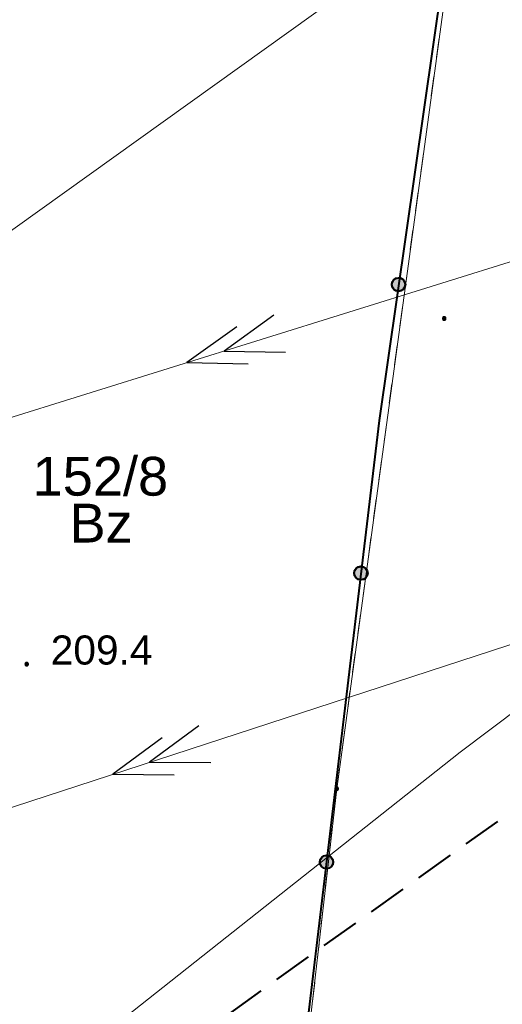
# Model space of a CAD drawing. Header units: metres. Extents: x 7419414 to 7419803, y 5549484 to 5549731.
# Tile 33 of 102: x 7419527 to 7419539, y 5549498 to 5549524. Entities that reach past the tile are written whole.
import ezdxf
from ezdxf.enums import TextEntityAlignment as Align

# ---------------------------------------------------------------- set-up
doc = ezdxf.new("R2010")
doc.units = ezdxf.units.M
doc.header["$MEASUREMENT"] = 0
doc.layers.get('0').update_dxf_attribs({"color": 250})
for name, color, linetype, lineweight in [('EGDE', 7, 'Continuous', 13), ('EGDE_O', 7, 'Continuous', 13), ('EGUG', 96, 'Continuous', 13), ('EGUG_O', 96, 'Continuous', 13), ('KTOK05_01', 18, 'Continuous', 30), ('LINIE ROZGRANICZAJĄCE MPZP', 212, 'Continuous', 0), ('OTRN_O', 7, 'Continuous', 13), ('SUEP', 1, 'Continuous', 13)]:
    doc.layers.add(name, color=color, linetype=linetype, lineweight=lineweight)
doc.styles.add('Arial', font='arial.ttf')

msp = doc.modelspace()

# ---------------------------------------------------------------- hatches: boundary and pattern name
at = {"linetype": 'Continuous'}
for points in [[(7419537.91, 5549516.125), (7419537.898, 5549516.127), (7419537.887, 5549516.131), (7419537.878, 5549516.138), (7419537.871, 5549516.148), (7419537.867, 5549516.158), (7419537.865, 5549516.17), (7419537.867, 5549516.182), (7419537.871, 5549516.193), (7419537.878, 5549516.202), (7419537.887, 5549516.209), (7419537.898, 5549516.213), (7419537.91, 5549516.215), (7419537.922, 5549516.213), (7419537.932, 5549516.209), (7419537.942, 5549516.202), (7419537.949, 5549516.193), (7419537.953, 5549516.182), (7419537.955, 5549516.17), (7419537.953, 5549516.158), (7419537.949, 5549516.148), (7419537.942, 5549516.138), (7419537.932, 5549516.131), (7419537.922, 5549516.127)], [(7419527.15, 5549507.215), (7419527.138, 5549507.217), (7419527.128, 5549507.221), (7419527.118, 5549507.228), (7419527.111, 5549507.237), (7419527.107, 5549507.248), (7419527.105, 5549507.26), (7419527.107, 5549507.272), (7419527.111, 5549507.283), (7419527.118, 5549507.292), (7419527.128, 5549507.299), (7419527.138, 5549507.303), (7419527.15, 5549507.305), (7419527.162, 5549507.303), (7419527.173, 5549507.299), (7419527.182, 5549507.292), (7419527.189, 5549507.283), (7419527.193, 5549507.272), (7419527.195, 5549507.26), (7419527.193, 5549507.248), (7419527.189, 5549507.237), (7419527.182, 5549507.228), (7419527.173, 5549507.221), (7419527.162, 5549507.217)], [(7419535.14, 5549504.005), (7419535.126, 5549504.007), (7419535.114, 5549504.014), (7419535.104, 5549504.024), (7419535.097, 5549504.036), (7419535.095, 5549504.05), (7419535.097, 5549504.064), (7419535.104, 5549504.076), (7419535.114, 5549504.086), (7419535.126, 5549504.093), (7419535.14, 5549504.095), (7419535.154, 5549504.093), (7419535.166, 5549504.086), (7419535.176, 5549504.076), (7419535.183, 5549504.064), (7419535.185, 5549504.05), (7419535.183, 5549504.036), (7419535.176, 5549504.024), (7419535.166, 5549504.014), (7419535.154, 5549504.007)]]:
    msp.add_hatch(color=0, dxfattribs=at).paths.add_polyline_path(points)
at = {"layer": 'KTOK05_01', "linetype": 'Continuous', "lineweight": 40}
h = msp.add_hatch(color=250, dxfattribs=at)
edge = h.paths.add_edge_path()
edge.add_arc((7419536.734, 5549517.044), 0.17, 0, 360)
h = msp.add_hatch(color=250, dxfattribs=at)
edge = h.paths.add_edge_path()
edge.add_arc((7419535.763, 5549509.608), 0.17, 0, 360)
h = msp.add_hatch(color=250, dxfattribs=at)
edge = h.paths.add_edge_path()
edge.add_arc((7419534.877, 5549502.16), 0.17, 0, 360)

# ---------------------------------------------------------------- linework, layer by layer
at = {"color": 0, "linetype": 'Continuous', "flags": 128}
for points in [[(7419533.519, 5549516.256), (7419532.236, 5549515.332), (7419533.817, 5549515.301)], [(7419532.565, 5549515.958), (7419531.281, 5549515.035), (7419532.862, 5549515.003)], [(7419531.59, 5549505.673), (7419530.319, 5549504.733), (7419531.9, 5549504.722)], [(7419530.639, 5549505.363), (7419529.368, 5549504.423), (7419530.949, 5549504.412)]]:
    msp.add_lwpolyline(points, dxfattribs=at)
for points in [[(7419537.865, 5549516.17), (7419537.867, 5549516.158), (7419537.871, 5549516.148), (7419537.878, 5549516.138), (7419537.887, 5549516.131), (7419537.898, 5549516.127), (7419537.91, 5549516.125), (7419537.922, 5549516.127), (7419537.932, 5549516.131), (7419537.942, 5549516.138), (7419537.949, 5549516.148), (7419537.953, 5549516.158), (7419537.955, 5549516.17), (7419537.953, 5549516.182), (7419537.949, 5549516.193), (7419537.942, 5549516.202), (7419537.932, 5549516.209), (7419537.922, 5549516.213), (7419537.91, 5549516.215), (7419537.898, 5549516.213), (7419537.887, 5549516.209), (7419537.878, 5549516.202), (7419537.871, 5549516.193), (7419537.867, 5549516.182), (7419537.865, 5549516.17)], [(7419527.105, 5549507.26), (7419527.107, 5549507.248), (7419527.111, 5549507.237), (7419527.118, 5549507.228), (7419527.128, 5549507.221), (7419527.138, 5549507.217), (7419527.15, 5549507.215), (7419527.162, 5549507.217), (7419527.173, 5549507.221), (7419527.182, 5549507.228), (7419527.189, 5549507.237), (7419527.193, 5549507.248), (7419527.195, 5549507.26), (7419527.193, 5549507.272), (7419527.189, 5549507.283), (7419527.182, 5549507.292), (7419527.173, 5549507.299), (7419527.162, 5549507.303), (7419527.15, 5549507.305), (7419527.138, 5549507.303), (7419527.128, 5549507.299), (7419527.118, 5549507.292), (7419527.111, 5549507.283), (7419527.107, 5549507.272), (7419527.105, 5549507.26)], [(7419535.14, 5549504.005), (7419535.154, 5549504.007), (7419535.166, 5549504.014), (7419535.176, 5549504.024), (7419535.183, 5549504.036), (7419535.185, 5549504.05), (7419535.183, 5549504.064), (7419535.176, 5549504.076), (7419535.166, 5549504.086), (7419535.154, 5549504.093), (7419535.14, 5549504.095), (7419535.126, 5549504.093), (7419535.114, 5549504.086), (7419535.104, 5549504.076), (7419535.097, 5549504.064), (7419535.095, 5549504.05), (7419535.097, 5549504.036), (7419535.104, 5549504.024), (7419535.114, 5549504.014), (7419535.126, 5549504.007), (7419535.14, 5549504.005)]]:
    msp.add_lwpolyline(points, close=True, dxfattribs=at)
at = {"layer": 'EGDE', "color": 250, "linetype": 'Continuous', "lineweight": 0, "flags": 128}
for points in [[(7419534.288, 5549496.551), (7419535.14, 5549504.05), (7419538.19, 5549526.4), (7419523.94, 5549526.59), (7419519.977, 5549497.29)], [(7419545.083, 5549495.993), (7419545.1, 5549496.74), (7419548.95, 5549525.8), (7419538.19, 5549526.4), (7419535.14, 5549504.05), (7419534.288, 5549496.551)]]:
    msp.add_lwpolyline(points, dxfattribs=at)
at = {"layer": 'EGUG', "color": 96, "linetype": 'Continuous', "lineweight": 13}
for p, q in [((7419537.713, 5549522.904), (7419537.78, 5549523.399)), ((7419537.78, 5549523.399), (7419537.713, 5549522.904)), ((7419537.578, 5549521.913), (7419537.645, 5549522.408)), ((7419537.645, 5549522.408), (7419537.578, 5549521.913)), ((7419537.442, 5549520.922), (7419537.51, 5549521.418)), ((7419537.51, 5549521.418), (7419537.442, 5549520.922)), ((7419537.307, 5549519.931), (7419537.375, 5549520.427)), ((7419537.375, 5549520.427), (7419537.307, 5549519.931)), ((7419537.172, 5549518.941), (7419537.24, 5549519.436)), ((7419537.24, 5549519.436), (7419537.172, 5549518.941)), ((7419537.037, 5549517.95), (7419537.104, 5549518.445)), ((7419537.104, 5549518.445), (7419537.037, 5549517.95)), ((7419536.902, 5549516.959), (7419536.969, 5549517.454)), ((7419536.969, 5549517.454), (7419536.902, 5549516.959)), ((7419536.766, 5549515.968), (7419536.834, 5549516.464)), ((7419536.834, 5549516.464), (7419536.766, 5549515.968)), ((7419536.631, 5549514.977), (7419536.699, 5549515.473)), ((7419536.699, 5549515.473), (7419536.631, 5549514.977)), ((7419536.496, 5549513.986), (7419536.564, 5549514.482)), ((7419536.564, 5549514.482), (7419536.496, 5549513.986)), ((7419536.361, 5549512.996), (7419536.428, 5549513.491)), ((7419536.428, 5549513.491), (7419536.361, 5549512.996)), ((7419536.226, 5549512.005), (7419536.293, 5549512.5)), ((7419536.293, 5549512.5), (7419536.226, 5549512.005)), ((7419536.09, 5549511.014), (7419536.158, 5549511.509)), ((7419536.158, 5549511.509), (7419536.09, 5549511.014)), ((7419535.955, 5549510.023), (7419536.023, 5549510.519)), ((7419536.023, 5549510.519), (7419535.955, 5549510.023)), ((7419535.82, 5549509.032), (7419535.888, 5549509.528)), ((7419535.888, 5549509.528), (7419535.82, 5549509.032)), ((7419535.685, 5549508.042), (7419535.752, 5549508.537)), ((7419535.752, 5549508.537), (7419535.685, 5549508.042)), ((7419535.55, 5549507.051), (7419535.617, 5549507.546)), ((7419535.617, 5549507.546), (7419535.55, 5549507.051)), ((7419535.414, 5549506.06), (7419535.482, 5549506.555)), ((7419535.482, 5549506.555), (7419535.414, 5549506.06)), ((7419535.279, 5549505.069), (7419535.347, 5549505.565)), ((7419535.347, 5549505.565), (7419535.279, 5549505.069)), ((7419535.14, 5549504.05), (7419535.211, 5549504.574)), ((7419535.211, 5549504.574), (7419535.14, 5549504.05)), ((7419535.081, 5549503.53), (7419535.14, 5549504.05)), ((7419535.14, 5549504.05), (7419535.081, 5549503.53)), ((7419534.968, 5549502.536), (7419535.024, 5549503.033)), ((7419535.024, 5549503.033), (7419534.968, 5549502.536)), ((7419534.855, 5549501.542), (7419534.911, 5549502.039)), ((7419534.911, 5549502.039), (7419534.855, 5549501.542)), ((7419534.742, 5549500.549), (7419534.799, 5549501.046)), ((7419534.799, 5549501.046), (7419534.742, 5549500.549)), ((7419534.629, 5549499.555), (7419534.686, 5549500.052)), ((7419534.686, 5549500.052), (7419534.629, 5549499.555)), ((7419534.516, 5549498.562), (7419534.573, 5549499.058)), ((7419534.573, 5549499.058), (7419534.516, 5549498.562))]:
    msp.add_line(p, q, dxfattribs=at)
at = {"layer": 'KTOK05_01', "color": 250, "linetype": 'Continuous', "lineweight": 40, "flags": 128}
msp.add_lwpolyline([(7419577.24, 5549524.39), (7419549.35, 5549525.49), (7419548.29, 5549525.95), (7419538.08, 5549526.41), (7419536.23, 5549513.54), (7419534.211, 5549496.555)], dxfattribs=at)
at = {"layer": 'KTOK05_01', "color": 250, "linetype": 'Continuous', "lineweight": 40}
for centre, radius in [((7419536.734, 5549517.044), 0.175), ((7419536.734, 5549517.044), 0.17), ((7419535.763, 5549509.608), 0.175), ((7419535.763, 5549509.608), 0.17), ((7419534.877, 5549502.16), 0.175), ((7419534.877, 5549502.16), 0.17)]:
    msp.add_circle(centre, radius, dxfattribs=at)
at = {"layer": 'LINIE ROZGRANICZAJĄCE MPZP', "color": 1, "linetype": 'Continuous', "lineweight": 40}
for p, q in [((7419539.283, 5549503.208), (7419538.47, 5549502.626)), ((7419538.063, 5549502.335), (7419537.25, 5549501.753)), ((7419536.844, 5549501.461), (7419536.031, 5549500.879)), ((7419535.624, 5549500.588), (7419534.812, 5549500.006)), ((7419534.405, 5549499.714), (7419533.592, 5549499.132)), ((7419533.186, 5549498.841), (7419532.373, 5549498.259))]:
    msp.add_line(p, q, dxfattribs=at)
at = {"layer": 'SUEP', "color": 1, "linetype": 'Continuous', "lineweight": 13}
for p, q in [((7419480.818, 5549499.314), (7419549.66, 5549520.76)), ((7419509.202, 5549497.847), (7419547.67, 5549510.39))]:
    msp.add_line(p, q, dxfattribs=at)
at = {"layer": 'SUEP', "color": 1, "linetype": 'Continuous', "lineweight": 13, "flags": 128}
for points in [[(7419498.755, 5549498.387), (7419590.72, 5549564.27), (7419591.77, 5549565.02)], [(7419547.84, 5549512.16), (7419538.32, 5549504.99), (7419528.061, 5549496.873)]]:
    msp.add_lwpolyline(points, dxfattribs=at)

# ---------------------------------------------------------------- texts
at = {"layer": 'EGDE_O', "color": 250, "linetype": 'Continuous', "lineweight": 80, "style": 'Arial'}
msp.add_text('152/8', height=1, dxfattribs=at).set_placement((7419529.049, 5549511.604), align=Align.CENTER)
at = {"layer": 'EGUG_O', "color": 96, "linetype": 'Continuous', "lineweight": 0, "style": 'Arial'}
msp.add_text('Bz', height=1, dxfattribs=at).set_placement((7419529.068, 5549510.396), align=Align.CENTER)
at = {"layer": 'OTRN_O', "color": 250, "linetype": 'Continuous', "lineweight": 0, "style": 'Arial'}
msp.add_text('209.4', height=0.75, rotation=359.9998, dxfattribs=at).set_placement((7419527.77, 5549507.25))

doc.saveas('drawing.dxf')
